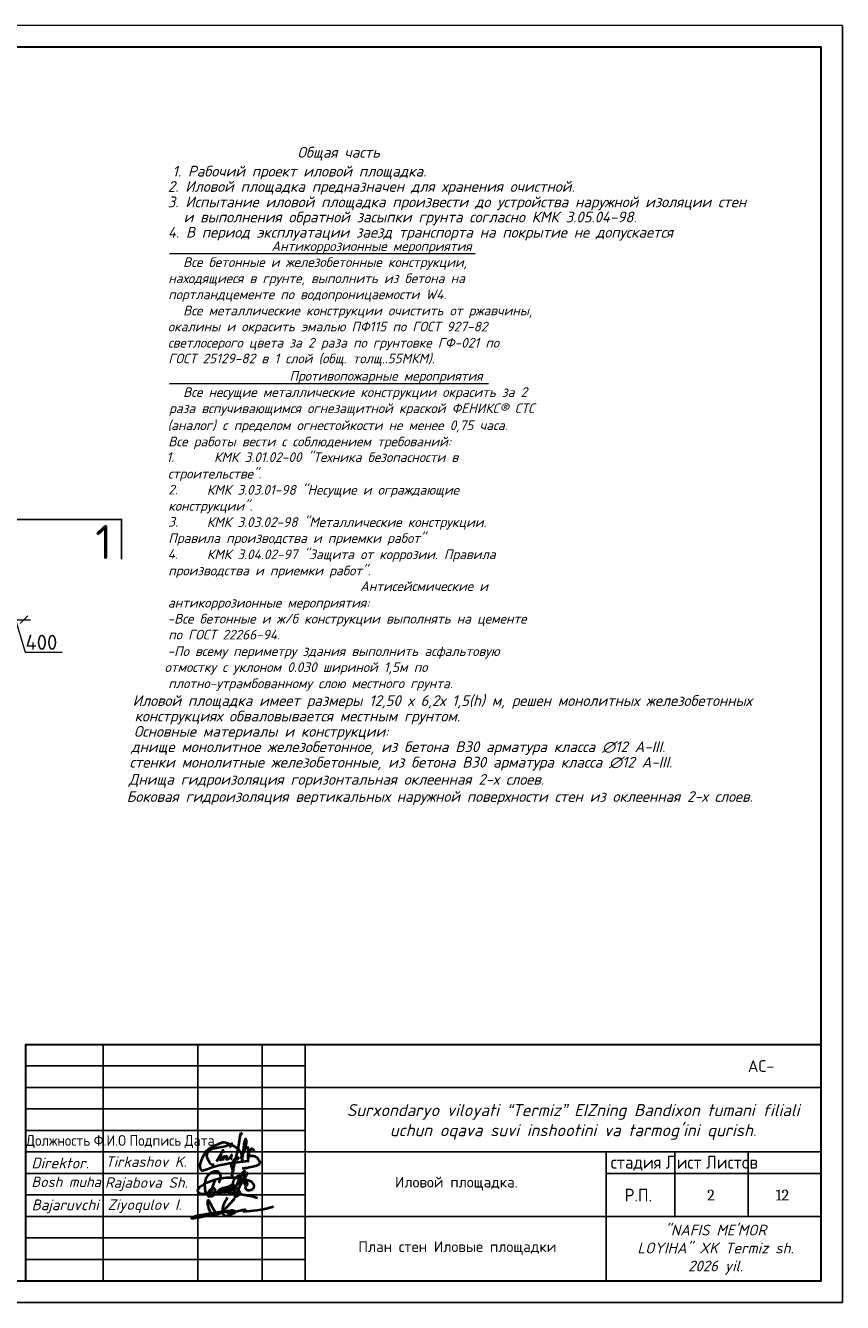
# Model space of a CAD drawing. Header units: millimetres. Extents: x -2765404 to 1548445, y -374876 to 1313256.
# Tile 71 of 77: x 38747 to 57755, y -63523 to -33826. Entities that reach past the tile are written whole.
import ezdxf

# ---------------------------------------------------------------- set-up
doc = ezdxf.new("R2010")
doc.units = ezdxf.units.MM
for name, color, linetype in [('PDF _0', 7, 'Continuous'), ('PDF _PDF _0', 7, 'Continuous'), ('PDF _PDF _0_Ном._пера__5', 5, 'Continuous'), ('PDF _КР_Таблицы', 7, 'Continuous'), ('PDF _Текст', 7, 'Continuous'), ('PDF _Формат', 7, 'Continuous'), ('PDF _ЭМ', 7, 'Continuous')]:
    doc.layers.add(name, color=color, linetype=linetype)
doc.styles.add('ISOCPEUR', font='isocpeui.ttf', dxfattribs={"height": 300})
doc.styles.add('PDF Cambria', font='Cambria.ttf')
doc.styles.add('PDF ISOCPEUR', font='isocpeur.ttf')
doc.styles.add('PDF ISOCPEUR Italic', font='isocpeui.ttf')
doc.styles.add('Standard 1', font='isocpeur.ttf', dxfattribs={"height": 300})
doc.styles.add('V@ler@Live', font='isocpeui.ttf')

# ---------------------------------------------------------------- blocks, each defined once
blk = doc.blocks.new('ghfgj jghjmhg jjbkm jkm')
at = {"color": 5, "linetype": 'ByBlock', "lineweight": 40}
for points in [[(-261.31, -8185.11), (-261.13, -8184.8), (-260.98, -8184.44), (-260.83, -8184.1), (-260.77, -8183.74), (-260.77, -8183.33), (-260.84, -8183.04), (-260.94, -8182.72), (-261.1, -8182.45), (-261.24, -8182.27), (-261.41, -8182.13), (-261.62, -8182.06), (-261.9, -8181.99), (-262.16, -8181.99), (-262.45, -8182.02), (-262.71, -8182.09), (-263.01, -8182.18), (-263.21, -8182.28), (-263.56, -8182.45), (-264.11, -8182.93), (-264.37, -8183.23), (-264.55, -8183.47), (-264.7, -8183.74), (-264.8, -8183.97), (-264.9, -8184.28), (-265, -8184.61), (-265.09, -8184.89), (-265.13, -8185.31), (-265.15, -8185.69), (-265.12, -8186.51), (-265.09, -8186.93), (-265.04, -8187.29), (-264.92, -8187.73), (-264.78, -8187.96), (-264.64, -8188.12), (-264.45, -8188.27), (-264.32, -8188.36), (-264.16, -8188.48), (-263.95, -8188.61), (-263.68, -8188.73), (-263.56, -8188.75), (-263.38, -8188.75), (-263.2, -8188.74), (-263.02, -8188.68), (-262.84, -8188.57), (-262.69, -8188.42), (-262.59, -8188.25), (-262.52, -8188.12), (-262.41, -8187.9), (-262.33, -8187.69), (-262.3, -8187.5), (-262.26, -8187.31), (-262.28, -8187.17), (-262.31, -8186.97), (-262.36, -8186.84), (-262.45, -8186.73), (-262.56, -8186.64), (-262.73, -8186.58), (-262.89, -8186.59), (-263.01, -8186.62), (-263.19, -8186.68), (-263.41, -8186.81), (-263.72, -8187.06), (-263.88, -8187.25), (-263.98, -8187.39), (-264.08, -8187.51), (-264.14, -8187.64), (-264.2, -8187.77), (-264.24, -8187.93), (-264.28, -8188.14), (-264.29, -8188.31), (-264.26, -8188.51), (-264.16, -8188.67), (-264.1, -8188.78), (-264.05, -8188.82), (-264.02, -8188.82), (-263.97, -8188.8), (-263.94, -8188.76), (-263.9, -8188.7), (-263.85, -8188.61), (-263.54, -8187.99), (-263.32, -8187.47), (-263.12, -8186.97), (-262.97, -8186.37), (-262.66, -8185.37), (-262.49, -8184.87), (-262.44, -8184.66), (-262.42, -8184.64), (-262.41, -8184.62), (-262.39, -8184.62), (-262.37, -8184.63), (-262.36, -8184.64), (-262.36, -8184.67), (-262.36, -8184.69), (-262.37, -8184.71), (-262.38, -8184.74)], [(-261.91, -8188.06), (-261.82, -8187.85), (-261.76, -8187.75), (-261.72, -8187.7), (-261.67, -8187.6), (-261.55, -8187.48), (-261.46, -8187.39), (-261.37, -8187.28), (-261.3, -8187.19), (-261.16, -8187.1), (-261.1, -8187.05), (-261, -8186.94), (-260.91, -8186.85), (-260.83, -8186.81), (-260.75, -8186.76), (-260.66, -8186.71), (-260.58, -8186.66), (-260.51, -8186.61), (-260.44, -8186.57), (-260.38, -8186.54), (-260.32, -8186.52), (-260.26, -8186.51), (-260.22, -8186.51), (-260.19, -8186.53), (-260.18, -8186.54), (-260.16, -8186.58), (-260.14, -8186.65), (-260.15, -8186.71), (-260.15, -8186.76), (-260.17, -8186.81), (-260.19, -8186.86), (-260.2, -8186.9), (-260.24, -8187.01), (-260.26, -8187.11), (-260.27, -8187.17), (-260.29, -8187.21), (-260.32, -8187.29), (-260.35, -8187.37), (-260.38, -8187.43), (-260.41, -8187.49), (-260.47, -8187.62), (-260.52, -8187.67), (-260.56, -8187.77), (-260.6, -8187.82), (-260.66, -8187.9), (-260.7, -8187.94), (-260.73, -8187.99), (-260.76, -8188.02), (-260.79, -8188.05), (-260.82, -8188.09), (-260.86, -8188.12), (-260.89, -8188.15), (-260.93, -8188.18), (-260.96, -8188.21), (-261, -8188.23), (-261.04, -8188.26), (-261.08, -8188.27), (-261.1, -8188.25), (-261.1, -8188.22), (-261.1, -8188.19), (-261.09, -8188.15), (-261.08, -8188.12), (-261.06, -8188.06), (-261.04, -8188.01), (-261.02, -8187.96), (-261, -8187.92), (-260.96, -8187.85), (-260.93, -8187.79), (-260.89, -8187.71), (-260.88, -8187.68), (-260.84, -8187.63), (-260.77, -8187.53), (-260.75, -8187.48), (-260.74, -8187.45), (-260.71, -8187.4), (-260.69, -8187.35), (-260.66, -8187.31), (-260.63, -8187.27), (-260.6, -8187.22), (-260.57, -8187.19), (-260.54, -8187.14), (-260.5, -8187.1), (-260.47, -8187.07), (-260.44, -8187.02), (-260.4, -8186.98), (-260.38, -8186.96), (-260.36, -8186.94), (-260.34, -8186.92), (-260.32, -8186.89), (-260.3, -8186.86), (-260.28, -8186.83), (-260.25, -8186.78), (-260.21, -8186.75), (-260.15, -8186.7), (-260.11, -8186.66), (-260.05, -8186.6), (-259.98, -8186.55), (-259.9, -8186.51), (-259.83, -8186.45), (-259.75, -8186.42), (-259.7, -8186.4), (-259.64, -8186.37), (-259.58, -8186.35), (-259.51, -8186.34), (-259.45, -8186.32), (-259.39, -8186.3), (-259.34, -8186.28), (-259.28, -8186.28), (-259.24, -8186.27), (-259.17, -8186.27), (-259.12, -8186.28), (-259.08, -8186.33), (-259.05, -8186.37), (-259.01, -8186.42), (-259, -8186.47), (-258.99, -8186.51), (-258.98, -8186.58), (-258.99, -8186.62), (-259, -8186.68), (-259, -8186.76), (-259.02, -8186.81), (-259.04, -8186.88), (-259.06, -8186.94), (-259.09, -8187.01), (-259.11, -8187.08), (-259.14, -8187.16), (-259.17, -8187.22), (-259.23, -8187.3), (-259.27, -8187.37), (-259.32, -8187.45), (-259.37, -8187.52), (-259.43, -8187.59), (-259.47, -8187.65), (-259.52, -8187.72), (-259.58, -8187.77), (-259.66, -8187.78), (-259.72, -8187.77), (-259.78, -8187.75), (-259.78, -8187.71), (-259.78, -8187.65), (-259.76, -8187.61), (-259.75, -8187.55), (-259.73, -8187.52), (-259.71, -8187.48), (-259.68, -8187.44), (-259.65, -8187.39), (-259.62, -8187.34), (-259.59, -8187.28), (-259.55, -8187.24), (-259.52, -8187.17), (-259.47, -8187.1), (-259.43, -8187.03), (-259.38, -8186.94), (-259.33, -8186.83), (-259.25, -8186.73), (-259.21, -8186.65), (-259.19, -8186.6), (-259.16, -8186.53), (-259.11, -8186.46), (-259.08, -8186.41), (-259.04, -8186.38), (-258.99, -8186.35), (-258.94, -8186.3), (-258.87, -8186.25), (-258.79, -8186.2), (-258.73, -8186.14), (-258.66, -8186.11), (-258.58, -8186.08), (-258.51, -8186.06), (-258.43, -8186.05), (-258.37, -8186.04), (-258.3, -8186.05), (-258.24, -8186.08), (-258.17, -8186.14), (-258.14, -8186.2), (-258.11, -8186.28), (-258.1, -8186.34), (-258.11, -8186.41), (-258.12, -8186.47), (-258.14, -8186.54), (-258.15, -8186.59), (-258.17, -8186.66), (-258.19, -8186.72), (-258.2, -8186.78), (-258.2, -8186.82), (-258.22, -8186.86), (-258.23, -8186.89), (-258.25, -8186.92), (-258.26, -8186.95), (-258.29, -8186.99), (-258.32, -8187.02), (-258.34, -8187.05), (-258.39, -8187.11), (-258.43, -8187.16), (-258.47, -8187.21), (-258.52, -8187.26), (-258.56, -8187.3), (-258.6, -8187.34), (-258.66, -8187.39), (-258.71, -8187.42), (-258.76, -8187.45), (-258.81, -8187.46), (-258.87, -8187.47), (-258.92, -8187.46), (-258.97, -8187.43), (-259, -8187.37), (-259, -8187.33), (-258.99, -8187.29), (-258.97, -8187.22), (-258.94, -8187.15), (-258.92, -8187.1), (-258.9, -8187.04), (-258.87, -8186.98), (-258.83, -8186.92), (-258.79, -8186.83), (-258.73, -8186.76), (-258.69, -8186.69), (-258.64, -8186.6), (-258.59, -8186.53), (-258.52, -8186.39), (-258.45, -8186.3), (-258.4, -8186.23), (-258.37, -8186.19), (-258.33, -8186.13), (-258.27, -8186.07), (-258.27, -8186.07), (-258.2, -8185.98), (-258.14, -8185.89), (-258.09, -8185.82), (-258.02, -8185.76), (-257.94, -8185.7), (-257.9, -8185.67), (-257.82, -8185.66), (-257.78, -8185.64), (-257.74, -8185.64), (-257.71, -8185.65), (-257.67, -8185.67), (-257.64, -8185.68), (-257.63, -8185.7), (-257.61, -8185.72), (-257.59, -8185.75), (-257.57, -8185.79), (-257.56, -8185.83), (-257.55, -8185.87), (-257.55, -8185.91), (-257.55, -8185.96), (-257.55, -8186.03), (-257.56, -8186.07), (-257.56, -8186.08), (-257.57, -8186.15), (-257.59, -8186.21), (-257.61, -8186.3), (-257.64, -8186.38), (-257.66, -8186.44), (-257.67, -8186.48), (-257.68, -8186.51), (-257.71, -8186.54), (-257.75, -8186.6), (-257.8, -8186.67), (-257.83, -8186.72), (-257.86, -8186.76), (-257.9, -8186.81), (-257.94, -8186.88), (-257.98, -8186.93), (-258, -8186.95), (-258.03, -8187), (-258.06, -8187.06), (-258.11, -8187.11), (-258.14, -8187.15), (-258.19, -8187.21), (-258.24, -8187.27), (-258.25, -8187.29), (-258.28, -8187.33), (-258.29, -8187.35), (-258.32, -8187.39), (-258.34, -8187.43), (-258.37, -8187.43), (-258.37, -8187.42), (-258.36, -8187.39), (-258.34, -8187.37), (-258.33, -8187.36), (-258.31, -8187.35), (-258.29, -8187.34), (-258.26, -8187.34), (-258.24, -8187.33), (-258.21, -8187.33), (-258.19, -8187.32), (-258.17, -8187.31), (-258.16, -8187.3), (-258.14, -8187.29), (-258.12, -8187.27), (-258.07, -8187.24), (-258.03, -8187.21), (-257.98, -8187.19), (-257.95, -8187.16), (-257.9, -8187.14), (-257.87, -8187.12), (-257.84, -8187.09), (-257.79, -8187.07), (-257.75, -8187.03), (-257.72, -8186.99), (-257.69, -8186.96), (-257.65, -8186.92), (-257.62, -8186.9), (-257.6, -8186.88), (-257.56, -8186.85), (-257.53, -8186.81), (-257.48, -8186.78), (-257.44, -8186.74), (-257.38, -8186.69), (-257.35, -8186.66), (-257.31, -8186.62), (-257.23, -8186.55), (-257.19, -8186.5), (-257.11, -8186.42), (-257.09, -8186.38), (-257.05, -8186.35), (-257.02, -8186.32), (-256.95, -8186.25), (-256.89, -8186.21), (-256.84, -8186.14), (-256.8, -8186.1), (-256.75, -8186.04), (-256.69, -8185.98), (-256.62, -8185.91), (-256.51, -8185.83), (-256.44, -8185.76), (-256.35, -8185.66), (-256.25, -8185.58), (-256.13, -8185.49), (-256.02, -8185.4), (-255.95, -8185.32), (-255.88, -8185.25), (-255.84, -8185.19), (-255.77, -8185.12), (-255.73, -8185.07), (-255.68, -8185.03), (-255.64, -8184.98), (-255.58, -8184.94), (-255.53, -8184.88), (-255.49, -8184.83), (-255.41, -8184.76), (-255.34, -8184.69), (-255.27, -8184.63), (-255.19, -8184.52), (-255.12, -8184.44), (-255.03, -8184.33), (-254.95, -8184.24), (-254.87, -8184.16), (-254.79, -8184.07), (-254.68, -8183.95), (-254.62, -8183.87), (-254.55, -8183.8), (-254.44, -8183.7), (-254.37, -8183.64), (-254.29, -8183.57), (-254.22, -8183.49), (-254.18, -8183.4), (-254.14, -8183.31), (-254.1, -8183.19), (-254.04, -8183.1), (-253.99, -8183), (-253.98, -8182.94), (-253.95, -8182.84), (-253.96, -8182.75), (-253.96, -8182.67), (-253.96, -8182.59), (-253.98, -8182.53), (-254, -8182.46), (-254, -8182.41), (-254.01, -8182.37), (-254.01, -8182.32), (-254.02, -8182.27), (-254.05, -8182.2), (-254.07, -8182.14), (-254.08, -8182.09), (-254.1, -8182.05), (-254.11, -8182.01), (-254.14, -8181.97), (-254.16, -8181.92), (-254.2, -8181.91), (-254.23, -8181.9), (-254.26, -8181.89), (-254.3, -8181.91), (-254.35, -8181.94), (-254.43, -8181.95), (-254.47, -8181.99), (-254.53, -8182.04), (-254.57, -8182.08), (-254.64, -8182.12), (-254.69, -8182.17), (-254.76, -8182.23), (-254.81, -8182.27), (-254.87, -8182.35), (-254.96, -8182.46), (-255, -8182.55), (-255.07, -8182.66), (-255.12, -8182.79), (-255.15, -8182.86), (-255.19, -8182.97), (-255.27, -8183.13), (-255.37, -8183.34), (-255.41, -8183.43), (-255.53, -8183.68), (-255.67, -8183.97), (-256, -8184.65), (-256.31, -8185.35), (-256.67, -8186.19), (-256.9, -8186.73), (-257.1, -8187.18), (-257.41, -8187.89), (-257.54, -8188.2)], [(-253.34, -8182.28), (-253.56, -8182.65), (-253.77, -8183), (-254.11, -8183.59), (-254.52, -8184.3), (-254.91, -8184.96), (-255.39, -8185.76), (-255.74, -8186.34), (-256.11, -8187.1), (-256.54, -8187.95), (-256.73, -8188.33), (-256.84, -8188.57), (-256.93, -8188.74), (-256.92, -8188.8), (-256.89, -8188.85), (-256.86, -8188.86), (-256.81, -8188.84), (-256.74, -8188.83), (-256.64, -8188.81), (-256.56, -8188.79), (-256.47, -8188.76), (-256.39, -8188.73), (-256.31, -8188.7), (-256.23, -8188.63), (-256.13, -8188.56), (-256, -8188.5), (-255.91, -8188.43), (-255.81, -8188.37), (-255.75, -8188.32), (-255.67, -8188.28), (-255.63, -8188.22), (-255.59, -8188.15), (-255.56, -8188.11), (-255.5, -8188.03), (-255.46, -8187.96), (-255.44, -8187.92), (-255.45, -8187.85), (-255.46, -8187.79), (-255.5, -8187.71), (-255.54, -8187.64), (-255.58, -8187.57), (-255.61, -8187.51), (-255.65, -8187.45), (-255.7, -8187.36), (-255.76, -8187.29), (-255.8, -8187.25), (-255.85, -8187.2), (-255.9, -8187.14), (-255.94, -8187.09), (-255.98, -8187.05), (-256.02, -8187), (-256.07, -8186.95), (-256.18, -8186.86), (-256.26, -8186.79), (-256.33, -8186.71), (-256.41, -8186.65), (-256.47, -8186.6), (-256.58, -8186.49), (-256.65, -8186.42), (-256.71, -8186.36), (-256.79, -8186.28), (-257.01, -8186.05), (-257.11, -8185.94), (-257.19, -8185.79), (-257.27, -8185.64), (-257.33, -8185.47), (-257.37, -8185.32), (-257.38, -8185.12), (-257.35, -8184.97), (-257.32, -8184.85), (-257.27, -8184.71), (-257.23, -8184.56), (-257.16, -8184.36), (-257.04, -8184.14), (-256.93, -8184), (-256.82, -8183.83), (-256.71, -8183.73), (-256.61, -8183.62), (-256.49, -8183.55), (-256.34, -8183.46), (-256.22, -8183.4), (-256.1, -8183.33), (-255.94, -8183.23), (-255.78, -8183.18), (-255.62, -8183.13), (-255.47, -8183.08), (-255.27, -8183.05), (-255.11, -8183.03), (-254.91, -8183), (-254.69, -8183), (-254.47, -8183.01), (-254.3, -8183.05), (-254.08, -8183.21), (-253.99, -8183.39)], [(-254.12, -8185.87), (-253.9, -8185.82), (-253.74, -8185.78), (-253.55, -8185.63), (-253.51, -8185.51), (-253.5, -8185.43), (-253.51, -8185.3), (-253.56, -8185.19), (-253.6, -8185.09), (-253.66, -8185.02), (-253.75, -8184.96), (-253.85, -8184.92), (-253.94, -8184.88), (-254.03, -8184.84), (-254.1, -8184.84), (-254.19, -8184.85), (-254.27, -8184.88), (-254.32, -8184.93), (-254.37, -8185.02), (-254.4, -8185.1), (-254.39, -8185.21), (-254.33, -8185.34), (-254.28, -8185.45), (-254.21, -8185.54), (-254.12, -8185.61), (-254.02, -8185.68), (-253.92, -8185.74), (-253.82, -8185.8), (-253.82, -8185.8), (-253.76, -8185.91), (-253.77, -8185.94), (-253.82, -8185.97), (-253.89, -8186.03), (-253.95, -8186.11), (-254.01, -8186.18), (-254.04, -8186.27), (-254.07, -8186.34), (-254.08, -8186.44), (-254.05, -8186.53), (-254.03, -8186.62), (-253.98, -8186.7), (-253.92, -8186.77), (-253.84, -8186.85), (-253.78, -8186.91), (-253.73, -8186.97), (-253.64, -8187.02), (-253.58, -8187.04), (-253.52, -8187.05), (-253.46, -8187.06), (-253.38, -8187.07), (-253.28, -8187.07), (-253.18, -8187.08), (-253.1, -8187.08), (-253.03, -8187.07), (-252.94, -8187.07), (-252.86, -8187.06), (-252.76, -8187.05), (-252.69, -8187.05), (-252.61, -8187.04), (-252.55, -8187.02), (-252.48, -8187), (-252.43, -8186.98), (-252.36, -8186.95), (-252.29, -8186.92), (-252.24, -8186.9), (-252.18, -8186.87), (-252.14, -8186.84), (-252.09, -8186.81), (-252.04, -8186.78), (-251.99, -8186.73), (-251.96, -8186.7), (-251.91, -8186.65), (-251.87, -8186.61), (-251.84, -8186.56), (-251.82, -8186.52), (-251.78, -8186.43), (-251.74, -8186.32), (-251.7, -8186.18), (-251.67, -8186.04), (-251.67, -8185.93), (-251.67, -8185.84), (-251.7, -8185.76), (-251.74, -8185.66), (-251.78, -8185.55), (-251.84, -8185.46), (-251.91, -8185.36), (-251.99, -8185.24), (-252.07, -8185.14), (-252.18, -8185.04), (-252.3, -8184.94), (-252.43, -8184.86), (-252.58, -8184.77), (-252.84, -8184.65), (-253.04, -8184.57), (-253.31, -8184.48), (-253.69, -8184.34), (-254.02, -8184.22), (-254.4, -8184.14), (-254.97, -8183.99), (-255.26, -8183.95), (-255.57, -8183.9), (-255.82, -8183.86), (-256.1, -8183.85), (-256.38, -8183.8), (-257.05, -8183.75), (-257.45, -8183.75), (-257.92, -8183.74), (-258.19, -8183.75), (-259.16, -8183.78), (-259.99, -8183.83), (-260.63, -8183.91), (-261.2, -8183.99), (-261.98, -8184.18), (-262.58, -8184.34), (-263.58, -8184.7), (-264.46, -8185.07), (-265.01, -8185.31), (-265.4, -8185.54), (-265.96, -8185.89), (-266.37, -8186.23), (-266.53, -8186.4), (-266.67, -8186.54), (-266.78, -8186.65), (-266.86, -8186.73), (-266.94, -8186.85), (-267, -8186.95), (-267.04, -8187.06), (-267.07, -8187.19), (-267.06, -8187.29), (-267.03, -8187.44), (-266.97, -8187.56), (-266.91, -8187.66), (-266.83, -8187.75), (-266.75, -8187.84), (-266.67, -8187.89), (-266.55, -8187.94), (-266.42, -8187.98), (-266.33, -8188.01), (-266.26, -8188.02), (-266.13, -8188.04), (-265.99, -8188.06), (-265.8, -8188.08), (-265.56, -8188.09), (-265.34, -8188.09), (-265.08, -8188.07), (-264.93, -8188.06), (-264.83, -8188.05), (-264.55, -8188.03), (-264.33, -8187.99), (-264.11, -8187.96), (-263.82, -8187.91), (-263.6, -8187.86), (-263.31, -8187.82), (-262.96, -8187.78), (-262.71, -8187.73), (-262.33, -8187.69), (-261.88, -8187.67), (-261.47, -8187.66), (-261.12, -8187.65), (-260.83, -8187.6), (-260.44, -8187.62), (-259.84, -8187.64), (-259.56, -8187.65), (-259.12, -8187.68), (-258.65, -8187.7), (-258.07, -8187.73), (-257.59, -8187.79), (-257.07, -8187.87), (-256.72, -8187.9), (-256.52, -8187.92), (-256.35, -8187.94), (-256.02, -8187.97), (-255.72, -8188.04), (-255.41, -8188.12), (-254.87, -8188.24), (-254.39, -8188.34), (-254.14, -8188.4), (-253.79, -8188.47), (-253.42, -8188.55), (-252.82, -8188.64), (-252.33, -8188.75), (-251.87, -8188.84), (-251.4, -8188.97), (-251.1, -8189.05), (-250.73, -8189.15)]]:
    blk.add_lwpolyline(points, dxfattribs=at)
blk = doc.blocks.new('dhfdgh xfghfgh ffnhjmgmgvbnfgg')
at = {"color": 5, "lineweight": 40, "ltscale": 0.5}
for p, q in [((1479186, -22087), (1479166, -22194)), ((1479191, -22031), (1479186, -22087)), ((1479206, -21938), (1479191, -22031)), ((1479223, -21865), (1479206, -21938)), ((1479232, -21840), (1479223, -21865)), ((1479249, -21856), (1479232, -21840)), ((1479259, -21871), (1479249, -21856)), ((1479272, -21891), (1479259, -21871)), ((1479134, -22332), (1479107, -22459)), ((1479156, -22246), (1479134, -22332)), ((1479166, -22194), (1479156, -22246)), ((1479000, -22618), (1479005, -22595)), ((1479005, -22637), (1479000, -22618)), ((1479005, -22595), (1479014, -22576)), ((1479011, -22653), (1479005, -22637)), ((1479022, -22680), (1479011, -22653)), ((1479014, -22576), (1479036, -22544)), ((1479031, -22709), (1479022, -22680)), ((1479052, -22687), (1479032, -22801)), ((1479036, -22544), (1479050, -22522)), ((1479050, -22522), (1479087, -22472)), ((1479072, -22596), (1479052, -22687)), ((1479107, -22459), (1479072, -22596)), ((1479087, -22472), (1479140, -22415)), ((1479140, -22415), (1479151, -22408)), ((1479150, -22450), (1479148, -22470)), ((1479148, -22470), (1479149, -22483)), ((1479149, -22483), (1479151, -22492)), ((1479155, -22412), (1479150, -22450)), ((1479151, -22408), (1479154, -22407)), ((1479151, -22492), (1479158, -22500)), ((1479154, -22407), (1479155, -22408)), ((1479155, -22408), (1479155, -22412)), ((1479019, -22877), (1479038, -22760)), ((1479020, -22878), (1479019, -22877)), ((1479022, -22878), (1479020, -22878)), ((1479023, -22878), (1479022, -22878)), ((1479032, -22801), (1479023, -22878)), ((1479036, -22732), (1479031, -22709)), ((1479037, -22753), (1479036, -22732)), ((1479038, -22760), (1479037, -22753))]:
    blk.add_line(p, q, dxfattribs=at)
for points in [[(1479224, -22461), (1479241, -22423), (1479263, -22388), (1479286, -22338), (1479310, -22292), (1479322, -22264), (1479330, -22239), (1479338, -22215), (1479346, -22183), (1479354, -22152), (1479360, -22124), (1479365, -22096), (1479367, -22070), (1479369, -22045), (1479368, -22026), (1479364, -22015), (1479359, -22001), (1479353, -21992), (1479349, -21988), (1479343, -21990), (1479338, -21999), (1479325, -22026), (1479317, -22050), (1479303, -22121), (1479295, -22194), (1479288, -22255), (1479285, -22289), (1479287, -22329), (1479273, -22379), (1479269, -22399), (1479267, -22423), (1479266, -22510), (1479267, -22423), (1479264, -22393), (1479257, -22371), (1479245, -22338), (1479230, -22312), (1479213, -22288), (1479197, -22267), (1479163, -22229), (1479123, -22191), (1479078, -22165), (1479048, -22150), (1479017, -22138), (1478960, -22115), (1478920, -22095), (1478874, -22081), (1478828, -22076), (1478795, -22076), (1478757, -22086), (1478724, -22099), (1478682, -22118), (1478638, -22137), (1478583, -22162), (1478528, -22189), (1478491, -22208), (1478456, -22235), (1478431, -22255), (1478400, -22283), (1478364, -22333), (1478328, -22399), (1478297, -22467), (1478272, -22526), (1478245, -22599), (1478244, -22642), (1478258, -22687), (1478271, -22724), (1478283, -22739), (1478299, -22746), (1478333, -22741), (1478419, -22713), (1478544, -22668), (1478713, -22620), (1478849, -22592), (1478951, -22572), (1479044, -22558), (1479219, -22534), (1479347, -22518), (1479408, -22511), (1479401, -22525), (1479395, -22539)], [(1478590, -22609), (1478563, -22611), (1478536, -22606), (1478508, -22594), (1478492, -22572), (1478477, -22543), (1478457, -22505), (1478436, -22461), (1478424, -22427), (1478418, -22390), (1478420, -22362), (1478428, -22331), (1478450, -22291), (1478476, -22262), (1478517, -22234), (1478557, -22216), (1478609, -22205), (1478683, -22191), (1478773, -22173), (1478857, -22158), (1478923, -22138), (1478971, -22125), (1478994, -22118), (1479019, -22100), (1478992, -22128), (1478984, -22142), (1478977, -22157), (1478975, -22170), (1478974, -22182), (1478970, -22188)], [(1478815, -22321), (1478813, -22292), (1478811, -22258), (1478794, -22275), (1478764, -22325), (1478645, -22532)], [(1478786, -22391), (1478727, -22519)], [(1478846, -22385), (1478807, -22466), (1478802, -22481), (1478800, -22494), (1478800, -22502)], [(1478907, -22386), (1478897, -22404), (1478885, -22424), (1478879, -22440), (1478875, -22452), (1478877, -22464), (1478883, -22471), (1478896, -22473), (1478913, -22473), (1478938, -22461), (1478961, -22447), (1478982, -22427), (1479002, -22408), (1479014, -22394), (1479018, -22382), (1479015, -22375), (1479011, -22368), (1479007, -22368), (1479005, -22370), (1479005, -22373), (1479000, -22386), (1478997, -22398), (1478993, -22411), (1478991, -22421), (1478990, -22431), (1478991, -22441), (1478994, -22446), (1478997, -22450), (1479003, -22454), (1479010, -22458), (1479016, -22458), (1479021, -22458)], [(1479406, -22374), (1479409, -22371), (1479414, -22366), (1479421, -22364), (1479428, -22365), (1479436, -22369), (1479442, -22378), (1479450, -22386), (1479461, -22390), (1479473, -22392), (1479487, -22392), (1479513, -22394), (1479539, -22395), (1479569, -22403), (1479595, -22415), (1479614, -22428), (1479628, -22445), (1479646, -22471), (1479661, -22498), (1479681, -22526), (1479687, -22537), (1479687, -22560), (1479684, -22579), (1479675, -22591), (1479656, -22609), (1479642, -22621), (1479610, -22634), (1479580, -22644), (1479519, -22659), (1479477, -22667), (1479435, -22675), (1479378, -22687), (1479338, -22693), (1479306, -22697), (1479276, -22700), (1479260, -22700)], [(1479375, -22225), (1479399, -22187), (1479408, -22471), (1479406, -22364), (1479416, -22351), (1479426, -22333), (1479442, -22289), (1479460, -22262), (1479482, -22228), (1479492, -22220), (1479503, -22219), (1479516, -22225), (1479531, -22244), (1479541, -22265), (1479548, -22281), (1479549, -22285), (1479547, -22292), (1479546, -22295)]]:
    blk.add_lwpolyline(points, dxfattribs=at)
blk = doc.blocks.new('65616152')
at = {"color": 5, "lineweight": 40, "true_color": 0x0000f5}
for points in [[(1279415, 265228), (1279057, 264705), (1278598, 264034), (1278382, 263509), (1278134, 263078), (1277994, 262545), (1277851, 262004), (1277776, 261556), (1277737, 261115), (1277701, 260716), (1277722, 260496), (1277730, 260167), (1277796, 259731), (1278018, 259441), (1278309, 259225), (1278601, 259127), (1278991, 259098), (1279387, 259094), (1279889, 259189), (1280352, 259407), (1281030, 259696), (1281576, 259928), (1281931, 260200), (1282034, 260401), (1281915, 260623), (1281551, 260802), (1281087, 260808), (1280787, 260808), (1280423, 260740), (1278109, 260488), (1276657, 260251), (1273700, 259801), (1271955, 259526), (1270532, 259301), (1269315, 259055), (1268808, 258966), (1268177, 258779), (1267649, 258632), (1267284, 258500), (1267248, 258412), (1267248, 258332), (1267308, 258272), (1267394, 258235), (1267537, 258235), (1267798, 258265), (1268152, 258306), (1268635, 258416), (1270126, 258669), (1271729, 258942), (1273456, 259235), (1275247, 259448), (1276608, 259807), (1278166, 260278), (1279164, 260481), (1280050, 260662), (1280154, 260639), (1280222, 260575), (1280266, 260538), (1280286, 260413), (1280230, 260351), (1280112, 260149), (1279962, 259982), (1279798, 259901), (1279639, 259901), (1279532, 259986), (1279532, 260140), (1279619, 260220), (1279823, 260292), (1280029, 260305), (1280257, 260260), (1280465, 260227), (1280574, 260185), (1280628, 260118), (1280634, 260043), (1280629, 259995), (1280611, 259940), (1280586, 259895), (1280481, 259863), (1280375, 259863), (1280289, 259889), (1280212, 259951), (1280204, 260034), (1280218, 260112), (1280244, 260181), (1280300, 260215), (1280515, 260227), (1280771, 260244), (1280828, 260248), (1280864, 260248), (1280895, 260239), (1280924, 260227), (1280964, 260203), (1280979, 260186), (1280980, 260156), (1280974, 260129), (1280946, 260081), (1280921, 260037), (1280844, 259996), (1280779, 259986), (1280731, 260016), (1280717, 260057), (1280717, 260098), (1280753, 260174), (1280828, 260200), (1280911, 260207), (1281178, 260270), (1281517, 260320), (1281866, 260434), (1282075, 260502), (1282650, 260656), (1283660, 260868), (1284229, 260987), (1284438, 261031), (1284872, 261121), (1285210, 261192), (1285303, 261186), (1285343, 261126), (1285343, 261065), (1285294, 261016), (1285139, 260982), (1285029, 260923), (1284933, 260873), (1284796, 260768), (1284756, 260700), (1284730, 260601), (1284760, 260561), (1284805, 260502), (1284929, 260533), (1285893, 260609), (1287154, 260721), (1288182, 260812), (1289325, 261007), (1290754, 261222), (1291857, 261388), (1292886, 261648), (1294011, 261945), (1294504, 262120), (1294798, 262268)], [(1281686, 264696), (1280112, 262946), (1279339, 262085), (1278484, 261359), (1277785, 260766), (1276609, 260060), (1275744, 259541), (1275063, 259376), (1274447, 259568), (1273996, 259965), (1273640, 260471), (1273243, 261332), (1272956, 262330), (1272845, 263146), (1272845, 263773), (1272899, 264287), (1273004, 264324), (1273111, 264236), (1273275, 264022), (1273734, 263260), (1274076, 262456), (1274414, 261823), (1274730, 261257), (1275006, 260715), (1275242, 260425)], [(1281686, 264696), (1281695, 264710), (1281696, 264715), (1281696, 264720), (1281694, 264726), (1281689, 264735), (1281682, 264745), (1281671, 264754), (1281659, 264758), (1281649, 264764), (1281632, 264769), (1281615, 264770), (1281595, 264770), (1281576, 264768), (1281566, 264766), (1281556, 264763), (1281543, 264757), (1281533, 264746), (1281505, 264697), (1281469, 264630), (1281184, 263973)]]:
    blk.add_lwpolyline(points, dxfattribs=at)

msp = doc.modelspace()

# ---------------------------------------------------------------- hatches: boundary and pattern name
at = {"layer": 'PDF _ЭМ', "transparency": 33554559}
msp.add_hatch(color=256, dxfattribs=at).paths.add_polyline_path([(57749, -63523), (57755, -63523), (57755, -63517)])

# ---------------------------------------------------------------- linework, layer by layer
at = {"layer": 'PDF _0', "lineweight": 25}
msp.add_lwpolyline([(57255, -63023), (38757, -63023), (38757, -57523), (57255, -57523)], close=True, dxfattribs=at)
for points in [[(40556, -57523), (40556, -63023)], [(42756, -57523), (42756, -63023)], [(44256, -57523), (44256, -63023)], [(45256, -57523), (45256, -63023)], [(38757, -58023), (45256, -58023)], [(38757, -58523), (57255, -58523)], [(38757, -59023), (45256, -59023)], [(38757, -59523), (45256, -59523)], [(38757, -60023), (57255, -60023)], [(52255, -60023), (52255, -63023)], [(53857, -60023), (53857, -61523)], [(55557, -60023), (55557, -61523)], [(38757, -60523), (45256, -60523)], [(52255, -60523), (57255, -60523)], [(38757, -61023), (45256, -61023)], [(38757, -61523), (57255, -61523)], [(38757, -62023), (45256, -62023)], [(38757, -62523), (45256, -62523)]]:
    msp.add_lwpolyline(points, dxfattribs=at)
at = {"layer": 'PDF _PDF _0', "color": 1, "lineweight": 25}
msp.add_lwpolyline([(19653, -46234), (19653, -45312), (40980, -45312), (40980, -46234)], dxfattribs=at)
at = {"layer": 'PDF _PDF _0', "color": 5, "lineweight": 0}
msp.add_lwpolyline([(38798, -47557), (38621, -47734), (38798, -47557)], dxfattribs=at)
at = {"layer": 'PDF _PDF _0_Ном._пера__5', "lineweight": 0}
for points in [[(32661, -47647), (38510, -47647), (38735, -48395), (39597, -48395)], [(38160, -47647), (38860, -47647)]]:
    msp.add_lwpolyline(points, dxfattribs=at)
at = {"layer": 'PDF _КР_Таблицы', "lineweight": 13}
for points in [[(42094, -39127), (49205, -39127)], [(42094, -42150), (49520, -42150)]]:
    msp.add_lwpolyline(points, dxfattribs=at)
at = {"layer": 'PDF _Формат', "lineweight": 30}
msp.add_lwpolyline([(38757, -63023), (38757, -57523), (57255, -57523)], dxfattribs=at)
at = {"layer": 'PDF _ЭМ', "lineweight": 20}
msp.add_lwpolyline([(15757, -63523), (57755, -63523), (57755, -33826), (15757, -33826)], close=True, dxfattribs=at)
for points in [[(57755, -33826), (57755, -63523), (15757, -63523), (15757, -33826)], [(57755, -63523), (57755, -63523)]]:
    msp.add_lwpolyline(points, dxfattribs=at)
at = {"layer": 'PDF _ЭМ', "lineweight": 30}
msp.add_lwpolyline([(17756, -54524), (16556, -54524), (16556, -63023), (17756, -63023), (57255, -63023), (57255, -34325), (17756, -34325), (17756, -63023)], dxfattribs=at)

# ---------------------------------------------------------------- block references
at = {"lineweight": 40, "xscale": 0.9677430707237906, "yscale": 0.9677430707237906, "zscale": 0.9677430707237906}
msp.add_blockref('dhfdgh xfghfgh ffnhjmgmgvbnfgg', (-1387760, -38442), dxfattribs=at)
at = {"color": 0, "xscale": 85.50048011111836, "yscale": 85.50048011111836, "zscale": 85.50048011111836}
msp.add_blockref('ghfgj jghjmhg jjbkm jkm', (65584, 639090), dxfattribs=at)
at = {"color": 0, "ltscale": 100, "xscale": 0.06931321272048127, "yscale": 0.06931321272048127, "zscale": 0.06931321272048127}
msp.add_blockref('65616152', (-45234, -79465), dxfattribs=at)

# ---------------------------------------------------------------- texts
at = {"ltscale": 100}
for s, insert, char_height, width, attachment_point, style in [('{\\fISOCPEUR|b0|i1|c204|p34;Surxondaryo viloyati “Termiz” EIZning Bandixon tumani filiali uchun oqava suvi inshootini va tarmog’ini qurish.}', (51487, -59325), 280, 10975.54, 5, 'Standard 1'), ('Direktor.', (38883, -60281), 250, 1800, 4, 'V@ler@Live'), ('Bosh muha', (38883, -60717), 240, 1800, 4, 'V@ler@Live'), ('Bajaruvchi', (38890, -61290), 250, 1800, 4, 'V@ler@Live'), ('"NAFIS ME\'MOR LOYIHA" XK Termiz sh. 2026 yil.', (54801, -62294), 250, 3658.6, 5, 'V@ler@Live')]:
    msp.add_mtext(s, dxfattribs=dict(at, insert=insert, char_height=char_height, width=width, attachment_point=attachment_point, style=style))
at = {"lineweight": 30, "char_height": 245, "width": 2482.93, "attachment_point": 5, "style": 'ISOCPEUR'}
for s, insert in [('{\\fISOCPEUR|b0|i1|c204|p34;Tirkashov K.}', (41551, -60248)), ('{\\fISOCPEUR|b0|i1|c204|p34;Rajabova Sh.}', (41557, -60771)), ('{\\fISOCPEUR|b0|i1|c204|p34;Ziyoqulov I.}', (41516, -61285))]:
    msp.add_mtext(s, dxfattribs=dict(at, insert=insert))
at = {"layer": 'PDF _Текст', "attachment_point": 7}
for s, insert, char_height, style in [('Общая часть', (45074, -36966), 250.01, 'PDF ISOCPEUR Italic'), ('1. Рабочий проект иловой площадка.', (42166, -37406), 250.01, 'PDF ISOCPEUR Italic'), ('2. Иловой площадка предназначен для хранения очистной.', (42059, -37761), 250.01, 'PDF ISOCPEUR Italic'), ('3. Испытание иловой площадка произвести до устройства наружной изоляции стен ', (42055, -38120), 250.01, 'PDF ISOCPEUR Italic'), ('и выполнения обратной засыпки грунта согласно КМК 3.05.04-98.', (42425, -38471), 250.01, 'PDF ISOCPEUR Italic'), ('4. В период эксплуатации заезд транспорта на покрытие не допускается', (42059, -38826), 250.01, 'PDF ISOCPEUR Italic'), ('Антикоррозионные мероприятия', (44468, -39129), 225, 'PDF ISOCPEUR Italic'), ('Все бетонные и железобетонные конструкции,', (42414, -39502), 225, 'PDF ISOCPEUR Italic'), ('находящиеся в грунте, выполнить из бетона на', (42068, -39878), 225, 'PDF ISOCPEUR Italic'), ('портландцементе по водопроницаемости W4.', (42068, -40251), 225, 'PDF ISOCPEUR Italic'), ('Все металлические конструкции очистить от ржавчины,', (42414, -40628), 225, 'PDF ISOCPEUR Italic'), ('окалины и окрасить эмалью ПФ115 по ГОСТ 927-82', (42059, -41000), 225, 'PDF ISOCPEUR Italic'), ('светлосерого цвета за 2 раза по грунтовке ГФ-021 по', (42059, -41377), 225, 'PDF ISOCPEUR Italic'), ('ГОСТ 25129-82 в 1 слой (общ. толщ..55МКМ).', (42068, -41742), 225, 'PDF ISOCPEUR Italic'), ('Противопожарные мероприятия', (44887, -42148), 225, 'PDF ISOCPEUR Italic'), ('Все несущие металлические конструкции окрасить за 2', (42414, -42525), 225, 'PDF ISOCPEUR Italic'), ('раза вспучивающимся огнезащитной краской ФЕНИКС® СТС', (42086, -42901), 225, 'PDF ISOCPEUR Italic'), ('(аналог) c пределом огнестойкости не менее 0,75 часа.', (42051, -43296), 225, 'PDF ISOCPEUR Italic'), ('Все работы вести с соблюдением требований:', (42068, -43673), 225, 'PDF ISOCPEUR Italic'), ('1.', (42024, -43977), 225, 'PDF ISOCPEUR Italic'), ('КМК 3.01.02-00 "Техника безопасности в', (43133, -43977), 225, 'PDF ISOCPEUR Italic'), ('строительстве".', (42059, -44422), 225, 'PDF ISOCPEUR Italic'), ('2.', (42068, -44731), 225, 'PDF ISOCPEUR Italic'), ('КМК 3.03.01-98 "Несущие и ограждающие', (42966, -44798), 225, 'PDF ISOCPEUR Italic'), ('конструкции".', (42068, -45171), 225, 'PDF ISOCPEUR Italic'), ('3.', (42068, -45480), 225, 'PDF ISOCPEUR Italic'), ('КМК 3.03.02-98 "Металлические конструкции.', (42966, -45548), 225, 'PDF ISOCPEUR Italic'), ('Правила производства и приемки работ"', (42068, -45920), 225, 'PDF ISOCPEUR Italic'), ('4.', (42055, -46229), 225, 'PDF ISOCPEUR Italic'), ('КМК 3.04.02-97 "Защита от коррозии. Правила', (42966, -46297), 225, 'PDF ISOCPEUR Italic'), ('производства и приемки работ".', (42068, -46674), 225, 'PDF ISOCPEUR Italic'), ('Антисейсмические и', (46532, -46978), 225, 'PDF ISOCPEUR Italic'), ('антикоррозионные мероприятия:', (42059, -47423), 225, 'PDF ISOCPEUR Italic'), ('-Все бетонные и ж/б конструкции выполнять на цементе', (42051, -47795), 225, 'PDF ISOCPEUR Italic'), ('по ГОСТ 22266-94.', (42068, -48104), 225, 'PDF ISOCPEUR Italic'), ('-По всему периметру здания выполнить асфальтовую', (42051, -48549), 225, 'PDF ISOCPEUR Italic'), ('отмостку с уклоном 0.030 шириной 1,5м по', (41983, -48921), 225, 'PDF ISOCPEUR Italic'), ('плотно-утрамбованному слою местного грунта.', (42068, -49298), 225, 'PDF ISOCPEUR Italic'), ('Иловой площадка имеет размеры 12,50 х 6,2х 1,5(h) м, решен монолитных железобетонных ', (41238, -49718), 250.01, 'PDF ISOCPEUR Italic'), ('конструкциях обваловывается местным грунтом.', (41284, -50078), 250.01, 'PDF ISOCPEUR Italic'), ('Основные материалы и конструкции:', (41269, -50435), 250.01, 'PDF ISOCPEUR Italic'), ('днище монолитное железобетонное, из бетона В30 арматура класса ∅12 A-III.', (41203, -50792), 250.01, 'PDF ISOCPEUR Italic'), ('стенки монолитные железобетонные, из бетона В30 арматура класса ∅12 A-III.', (41167, -51151), 250.01, 'PDF ISOCPEUR Italic'), ('Днища гидроизоляция горизонтальная оклеенная 2-х слоев. ', (41147, -51550), 250.01, 'PDF ISOCPEUR Italic'), ('Боковая гидроизоляция вертикальных наружной поверхности стен из оклеенная 2-х слоев.', (41100, -51949), 250.01, 'PDF ISOCPEUR Italic'), ('АС-', (55554, -58161), 272.7, 'PDF ISOCPEUR'), ('Должность Ф.И.О Подпись Дата', (38760, -59932), 250, 'PDF Cambria'), ('стадия Лист Листов', (52363, -60459), 300.01, 'PDF Cambria'), ('Иловой площадка.', (47343, -60917), 250, 'PDF ISOCPEUR'), ('Р.П.', (52686, -61176), 300, 'PDF Cambria'), ('2', (54605, -61149), 250, 'PDF Cambria'), ('12', (56201, -61149), 250, 'PDF Cambria'), ('План стен Иловые площадки', (46492, -62417), 250, 'PDF ISOCPEUR')]:
    msp.add_mtext(s, dxfattribs=dict(at, insert=insert, char_height=char_height, style=style))
at = {"layer": 'PDF _Текст', "color": 1, "insert": (40369, -46234), "char_height": 792, "attachment_point": 7, "style": 'PDF ISOCPEUR'}
msp.add_mtext('1', dxfattribs=at)
at = {"layer": 'PDF _Текст', "color": 5, "insert": (38744, -48344), "char_height": 350, "width": 738.5, "attachment_point": 7, "style": 'PDF ISOCPEUR'}
msp.add_mtext('400', dxfattribs=at)

doc.saveas('drawing.dxf')
